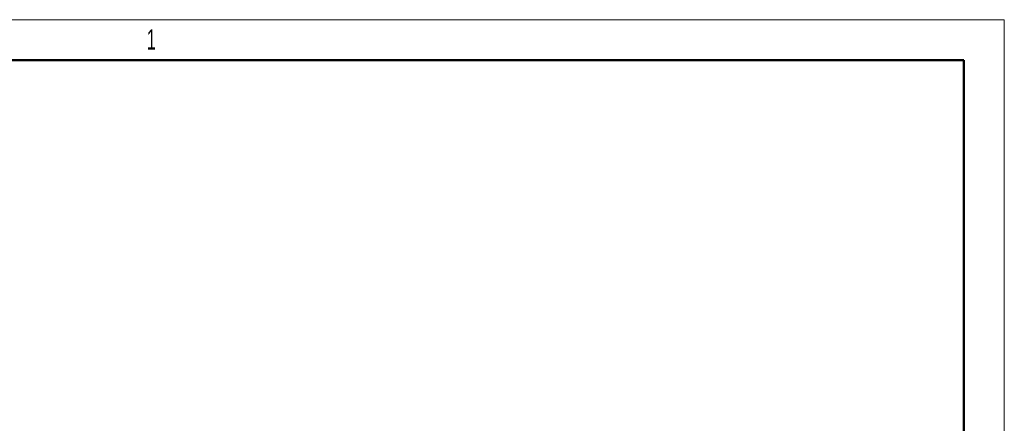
# Model space of a CAD drawing. Header units: millimetres. Extents: x 0 to 420, y 0 to 297.
# Tile 17 of 17: x 299 to 420, y 247 to 297. Entities that reach past the tile are written whole.
import ezdxf

# ---------------------------------------------------------------- set-up
doc = ezdxf.new("R2010")
doc.units = ezdxf.units.MM
doc.layers.add('ОСНОВНОЙ', color=7, linetype='Continuous', lineweight=25)
doc.styles.add('SLDTEXTSTYLE2', font='TXT', dxfattribs={"width": 0.605})

msp = doc.modelspace()

# ---------------------------------------------------------------- linework, layer by layer
at = {"color": 7, "linetype": 'Continuous', "lineweight": 18}
for p, q in [((0, 297), (420, 297)), ((420, 297), (420, 0))]:
    msp.add_line(p, q, dxfattribs=at)
at = {"color": 7, "linetype": 'Continuous', "lineweight": 50}
for p, q in [((415, 292), (20, 292)), ((415, 5), (415, 292))]:
    msp.add_line(p, q, dxfattribs=at)
at = {"layer": 'ОСНОВНОЙ', "linetype": 'Continuous', "lineweight": 18}
for p, q in [((20, 292), (415, 292)), ((415, 292), (415, 5))]:
    msp.add_line(p, q, dxfattribs=at)

# ---------------------------------------------------------------- texts
at = {"layer": 'ОСНОВНОЙ', "insert": (314.98, 295.82), "char_height": 2.5, "attachment_point": 2, "style": 'SLDTEXTSTYLE2'}
msp.add_mtext('1', dxfattribs=at)

doc.saveas('drawing.dxf')
